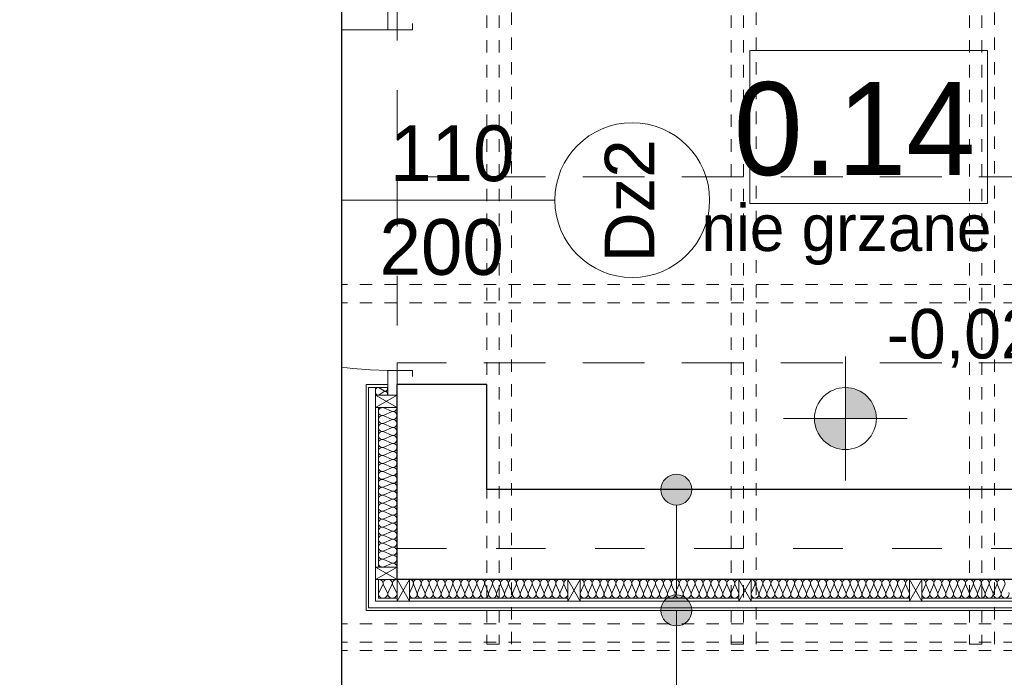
# Model space of a CAD drawing. Extents: x -515158 to -464725, y 20769 to 114053.
# Tile 9 of 69: x -511017 to -507836, y 41832 to 43955. Entities that reach past the tile are written whole.
import ezdxf

# ---------------------------------------------------------------- set-up
doc = ezdxf.new("R2010")
doc.units = 0
doc.header["$MEASUREMENT"] = 0
doc.set_wipeout_variables(frame=1)
doc.linetypes.add('Hidden Line copy', pattern=[80, 40, -40])
doc.linetypes.add('Przerywana', pattern=[320, 160, -160])
for name, color, linetype, lineweight in [('#podkład', 252, 'Continuous', 9), ('Arch drzwi_Nr_Pióra__10', 252, 'Continuous', 18), ('Arch ocieplenie_Nr_Pióra__44', 252, 'Continuous', 9), ('Arch opisy okien_Nr_Pióra__9', 252, 'Continuous', 9), ('Arch opisy_Nr_Pióra__21', 252, 'Continuous', 9), ('Arch opisy_Nr_Pióra__9', 252, 'Continuous', 9), ('Arch wykończenie_Nr_Pióra__115', 252, 'Continuous', 13), ('Arch wykończenie_Nr_Pióra__9', 252, 'Continuous', 9), ('INWENT CO_Nr_Pióra__88', 252, 'Continuous', 20), ('INWENT DACH_Nr_Pióra__2', 252, 'Continuous', 13), ('INWENT KONST. DREWNIANA_Nr_Pióra__2', 252, 'Continuous', 13), ('INWENT OPISY_Nr_Pióra__21', 252, 'Continuous', 9), ('INWENT OPISY_Nr_Pióra__9', 252, 'Continuous', 9), ('INWENT RZĘDNE_Nr_Pióra__21', 252, 'Continuous', 9), ('INWENT.ŚCIANY_Nr_Pióra__1', 252, 'Continuous', 25)]:
    doc.layers.add(name, color=color, linetype=linetype, lineweight=lineweight)
doc.layers.add('_TABELA', color=7, linetype='Continuous')
doc.styles.add('GENERATED_STYLE_10', font='arial.ttf')
doc.styles.add('GENERATED_STYLE_3', font='txt')
doc.styles.add('GENERATED_STYLE_4', font='txt')
doc.styles.add('GENERATED_STYLE_6', font='txt')

# ---------------------------------------------------------------- blocks, each defined once
blk = doc.blocks.new('parter')
at = {"layer": 'Arch opisy_Nr_Pióra__21', "linetype": 'Continuous'}
for points in [[(-508845.7, 42437.6), (-508849.5, 42456.8), (-508860.3, 42473), (-508876.6, 42483.8), (-508895.7, 42487.6), (-508914.8, 42483.8), (-508931, 42473), (-508941.9, 42456.8), (-508945.7, 42437.6), (-508941.9, 42418.5), (-508931, 42402.3), (-508914.8, 42391.4), (-508895.7, 42387.6), (-508876.6, 42391.4), (-508860.3, 42402.3), (-508849.5, 42418.5)], [(-508845.7, 42047.6), (-508849.5, 42066.8), (-508860.3, 42083), (-508876.6, 42093.8), (-508895.7, 42097.6), (-508914.8, 42093.8), (-508931, 42083), (-508941.9, 42066.8), (-508945.7, 42047.6), (-508941.9, 42028.5), (-508931, 42012.3), (-508914.8, 42001.4), (-508895.7, 41997.6), (-508876.6, 42001.4), (-508860.3, 42012.3), (-508849.5, 42028.5)]]:
    blk.add_hatch(color=252, dxfattribs=at).paths.add_polyline_path(points, flags=0)
at = {"layer": 'INWENT RZĘDNE_Nr_Pióra__21', "linetype": 'Continuous'}
for points in [[(-508349.5, 42667.2), (-508249.5, 42667.2), (-508257.2, 42705.5), (-508278.8, 42737.9), (-508311.3, 42759.6), (-508349.5, 42767.2)], [(-508349.5, 42667.2), (-508449.5, 42667.2), (-508441.9, 42629), (-508420.3, 42596.5), (-508387.8, 42574.8), (-508349.5, 42567.2)]]:
    blk.add_hatch(color=252, dxfattribs=at).paths.add_polyline_path(points, flags=0)
at = {"color": 252}
for p, q in [((-508658.8, 43361.7), (-508658.8, 43855.8)), ((-508658.8, 43855.8), (-507890.8, 43855.8)), ((-507890.8, 43855.8), (-507890.8, 43361.7)), ((-507890.8, 43361.7), (-508658.8, 43361.7))]:
    blk.add_line(p, q, dxfattribs=at)
at = {"layer": 'Arch drzwi_Nr_Pióra__10', "color": 252, "linetype": 'Continuous'}
for p, q in [((-509828.3, 44002.6), (-509828.3, 43922.6)), ((-509748.3, 43922.6), (-509748.3, 43942.6)), ((-509828.3, 43922.6), (-510928.3, 43922.6)), ((-509828.3, 43922.6), (-509748.3, 43922.6)), ((-509828.3, 42822.6), (-509828.3, 42742.6)), ((-509748.3, 42822.6), (-509828.3, 42822.6)), ((-509748.3, 42802.6), (-509748.3, 42822.6)), ((-509798.3, 42742.6), (-509828.3, 42742.6))]:
    blk.add_line(p, q, dxfattribs=at)
blk.add_arc((-509828.3, 43922.6), 1100, 180, 270, dxfattribs=at)
at = {"layer": 'Arch ocieplenie_Nr_Pióra__44', "color": 252, "linetype": 'Continuous'}
for p, q in [((-509840.2, 42756.2), (-509856.4, 42766.6)), ((-509856.4, 42743.7), (-509840.2, 42754.1)), ((-509816.2, 42690.8), (-509840.4, 42701.5)), ((-509840.4, 42678), (-509816.2, 42688.7)), ((-509816.2, 42665.1), (-509840.4, 42675.8)), ((-509840.4, 42652.2), (-509816.2, 42662.9)), ((-509816.2, 42639.3), (-509840.4, 42650)), ((-509840.4, 42626.5), (-509816.2, 42637.2)), ((-509816.2, 42613.6), (-509840.4, 42624.3)), ((-509840.4, 42600.7), (-509816.2, 42611.4)), ((-509816.2, 42587.8), (-509840.4, 42598.5)), ((-509840.4, 42575), (-509816.2, 42585.7)), ((-509816.2, 42562.1), (-509840.4, 42572.8)), ((-509840.4, 42549.2), (-509816.2, 42559.9)), ((-509816.2, 42536.3), (-509840.4, 42547)), ((-509840.4, 42523.5), (-509816.2, 42534.2)), ((-509816.2, 42510.6), (-509840.4, 42521.3)), ((-509840.4, 42497.7), (-509816.2, 42508.4)), ((-509816.2, 42484.8), (-509840.4, 42495.5)), ((-509840.4, 42472), (-509816.2, 42482.7)), ((-509816.2, 42459.1), (-509840.4, 42469.8)), ((-509840.4, 42446.2), (-509816.2, 42456.9)), ((-509816.2, 42433.3), (-509840.4, 42444)), ((-509840.4, 42420.5), (-509816.2, 42431.2)), ((-509816.2, 42407.6), (-509840.4, 42418.3)), ((-509840.4, 42394.7), (-509816.2, 42405.4)), ((-509816.2, 42381.8), (-509840.4, 42392.5)), ((-509840.4, 42369), (-509816.2, 42379.7)), ((-509816.2, 42356.1), (-509840.4, 42366.8)), ((-509840.4, 42343.2), (-509816.2, 42353.9)), ((-509816.2, 42330.3), (-509840.4, 42341)), ((-509840.4, 42317.5), (-509816.2, 42328.2)), ((-509816.2, 42304.6), (-509840.4, 42315.3)), ((-509840.4, 42291.7), (-509816.2, 42302.4)), ((-509816.2, 42278.8), (-509840.4, 42289.5)), ((-509840.4, 42266), (-509816.2, 42276.7)), ((-509816.2, 42253.1), (-509840.4, 42263.8)), ((-509840.4, 42240.2), (-509816.2, 42250.9)), ((-509816.2, 42227.3), (-509840.4, 42238)), ((-509840.4, 42214.5), (-509816.2, 42225.2)), ((-509816.2, 42201.6), (-509840.4, 42212.3)), ((-509840.4, 42188.7), (-509816.2, 42199.4)), ((-509857.1, 42105.5), (-509844.6, 42129.8)), ((-509842.1, 42129.8), (-509829.6, 42105.5)), ((-509827.1, 42105.5), (-509814.6, 42129.8)), ((-509812.1, 42129.8), (-509799.6, 42105.5)), ((-509746.6, 42129.8), (-509757.2, 42105.5)), ((-509733.8, 42105.5), (-509744.4, 42129.8)), ((-509721, 42129.8), (-509731.6, 42105.5)), ((-509708.2, 42105.5), (-509718.8, 42129.8)), ((-509695.4, 42129.8), (-509706, 42105.5)), ((-509682.6, 42105.5), (-509693.2, 42129.8)), ((-509669.8, 42129.8), (-509680.4, 42105.5)), ((-509657, 42105.5), (-509667.6, 42129.8)), ((-509644.2, 42129.8), (-509654.8, 42105.5)), ((-509631.4, 42105.5), (-509642, 42129.8)), ((-509618.6, 42129.8), (-509629.2, 42105.5)), ((-509605.8, 42105.5), (-509616.4, 42129.8)), ((-509593, 42129.8), (-509603.6, 42105.5)), ((-509580.2, 42105.5), (-509590.8, 42129.8)), ((-509567.4, 42129.8), (-509578, 42105.5)), ((-509554.6, 42105.5), (-509565.2, 42129.8)), ((-509541.8, 42129.8), (-509552.4, 42105.5)), ((-509529, 42105.5), (-509539.6, 42129.8)), ((-509516.2, 42129.8), (-509526.8, 42105.5)), ((-509503.4, 42105.5), (-509514, 42129.8)), ((-509490.6, 42129.8), (-509501.2, 42105.5)), ((-509477.8, 42105.5), (-509488.4, 42129.8)), ((-509465, 42129.8), (-509475.6, 42105.5)), ((-509452.2, 42105.5), (-509462.8, 42129.8)), ((-509439.4, 42129.8), (-509450, 42105.5)), ((-509426.6, 42105.5), (-509437.2, 42129.8)), ((-509413.8, 42129.8), (-509424.4, 42105.5)), ((-509401, 42105.5), (-509411.6, 42129.8)), ((-509388.2, 42129.8), (-509398.8, 42105.5)), ((-509375.4, 42105.5), (-509386, 42129.8)), ((-509362.6, 42129.8), (-509373.2, 42105.5)), ((-509349.8, 42105.5), (-509360.4, 42129.8)), ((-509337, 42129.8), (-509347.6, 42105.5)), ((-509324.2, 42105.5), (-509334.8, 42129.8)), ((-509311.4, 42129.8), (-509322, 42105.5)), ((-509298.6, 42105.5), (-509309.2, 42129.8)), ((-509285.8, 42129.8), (-509296.4, 42105.5)), ((-509273, 42105.5), (-509283.6, 42129.8)), ((-509260.2, 42129.8), (-509270.8, 42105.5)), ((-509247.4, 42105.5), (-509258, 42129.8)), ((-509205.2, 42105.5), (-509194.6, 42129.8)), ((-509192.5, 42129.8), (-509181.8, 42105.5)), ((-509179.6, 42105.5), (-509169, 42129.8)), ((-509166.9, 42129.8), (-509156.2, 42105.5)), ((-509154, 42105.5), (-509143.4, 42129.8)), ((-509141.3, 42129.8), (-509130.6, 42105.5)), ((-509128.4, 42105.5), (-509117.8, 42129.8)), ((-509115.7, 42129.8), (-509105, 42105.5)), ((-509102.8, 42105.5), (-509092.2, 42129.8)), ((-509090.1, 42129.8), (-509079.4, 42105.5)), ((-509077.2, 42105.5), (-509066.6, 42129.8)), ((-509064.5, 42129.8), (-509053.8, 42105.5)), ((-509051.6, 42105.5), (-509041, 42129.8)), ((-509038.9, 42129.8), (-509028.2, 42105.5)), ((-509026, 42105.5), (-509015.4, 42129.8)), ((-509013.3, 42129.8), (-509002.6, 42105.5)), ((-509000.4, 42105.5), (-508989.8, 42129.8)), ((-508987.7, 42129.8), (-508977, 42105.5)), ((-508974.8, 42105.5), (-508964.2, 42129.8)), ((-508962.1, 42129.8), (-508951.4, 42105.5)), ((-508949.2, 42105.5), (-508938.6, 42129.8)), ((-508936.5, 42129.8), (-508925.8, 42105.5)), ((-508923.6, 42105.5), (-508913, 42129.8)), ((-508910.9, 42129.8), (-508900.2, 42105.5)), ((-508898, 42105.5), (-508887.4, 42129.8)), ((-508885.3, 42129.8), (-508874.6, 42105.5)), ((-508872.4, 42105.5), (-508861.8, 42129.8)), ((-508859.7, 42129.8), (-508849, 42105.5)), ((-508846.8, 42105.5), (-508836.2, 42129.8)), ((-508834.1, 42129.8), (-508823.4, 42105.5)), ((-508821.2, 42105.5), (-508810.6, 42129.8)), ((-508808.5, 42129.8), (-508797.8, 42105.5)), ((-508795.6, 42105.5), (-508785, 42129.8)), ((-508782.9, 42129.8), (-508772.2, 42105.5)), ((-508770, 42105.5), (-508759.4, 42129.8)), ((-508757.3, 42129.8), (-508746.6, 42105.5)), ((-508744.4, 42105.5), (-508733.8, 42129.8)), ((-508731.7, 42129.8), (-508721, 42105.5)), ((-508718.8, 42105.5), (-508708.2, 42129.8)), ((-508706.1, 42129.8), (-508695.4, 42105.5)), ((-508653.2, 42105.5), (-508642.6, 42129.8)), ((-508640.5, 42129.8), (-508629.8, 42105.5)), ((-508627.6, 42105.5), (-508617, 42129.8)), ((-508614.9, 42129.8), (-508604.2, 42105.5)), ((-508602, 42105.5), (-508591.4, 42129.8)), ((-508589.3, 42129.8), (-508578.6, 42105.5)), ((-508576.4, 42105.5), (-508565.8, 42129.8)), ((-508563.7, 42129.8), (-508553, 42105.5)), ((-508550.8, 42105.5), (-508540.2, 42129.8)), ((-508538.1, 42129.8), (-508527.4, 42105.5)), ((-508525.2, 42105.5), (-508514.6, 42129.8)), ((-508512.5, 42129.8), (-508501.8, 42105.5)), ((-508499.6, 42105.5), (-508489, 42129.8)), ((-508486.9, 42129.8), (-508476.2, 42105.5)), ((-508474, 42105.5), (-508463.4, 42129.8)), ((-508461.3, 42129.8), (-508450.6, 42105.5)), ((-508448.4, 42105.5), (-508437.8, 42129.8)), ((-508435.7, 42129.8), (-508425, 42105.5)), ((-508422.8, 42105.5), (-508412.2, 42129.8)), ((-508410.1, 42129.8), (-508399.4, 42105.5)), ((-508397.2, 42105.5), (-508386.6, 42129.8)), ((-508384.5, 42129.8), (-508373.8, 42105.5)), ((-508371.6, 42105.5), (-508361, 42129.8)), ((-508358.9, 42129.8), (-508348.2, 42105.5)), ((-508346, 42105.5), (-508335.4, 42129.8)), ((-508333.3, 42129.8), (-508322.6, 42105.5)), ((-508320.4, 42105.5), (-508309.8, 42129.8)), ((-508307.7, 42129.8), (-508297, 42105.5)), ((-508294.8, 42105.5), (-508284.2, 42129.8)), ((-508282.1, 42129.8), (-508271.4, 42105.5)), ((-508269.2, 42105.5), (-508258.6, 42129.8)), ((-508256.5, 42129.8), (-508245.8, 42105.5)), ((-508243.6, 42105.5), (-508233, 42129.8)), ((-508230.9, 42129.8), (-508220.2, 42105.5)), ((-508218, 42105.5), (-508207.4, 42129.8)), ((-508205.3, 42129.8), (-508194.6, 42105.5)), ((-508192.4, 42105.5), (-508181.8, 42129.8)), ((-508179.7, 42129.8), (-508169, 42105.5)), ((-508166.8, 42105.5), (-508156.2, 42129.8)), ((-508154.1, 42129.8), (-508143.4, 42105.5)), ((-508101.2, 42105.5), (-508090.6, 42129.8)), ((-508088.5, 42129.8), (-508077.8, 42105.5)), ((-508075.6, 42105.5), (-508065, 42129.8)), ((-508062.9, 42129.8), (-508052.2, 42105.5)), ((-508050, 42105.5), (-508039.4, 42129.8)), ((-508037.3, 42129.8), (-508026.6, 42105.5)), ((-508024.4, 42105.5), (-508013.8, 42129.8)), ((-508011.7, 42129.8), (-508001, 42105.5)), ((-507998.8, 42105.5), (-507988.2, 42129.8)), ((-507986.1, 42129.8), (-507975.4, 42105.5)), ((-507973.2, 42105.5), (-507962.6, 42129.8)), ((-507960.5, 42129.8), (-507949.8, 42105.5)), ((-507947.6, 42105.5), (-507937, 42129.8)), ((-507934.9, 42129.8), (-507924.2, 42105.5)), ((-507922, 42105.5), (-507911.4, 42129.8)), ((-507909.3, 42129.8), (-507898.6, 42105.5)), ((-507896.4, 42105.5), (-507885.8, 42129.8)), ((-507883.7, 42129.8), (-507873, 42105.5)), ((-507870.8, 42105.5), (-507860.2, 42129.8)), ((-507858.1, 42129.8), (-507847.4, 42105.5)), ((-507845.2, 42105.5), (-507834.6, 42129.8))]:
    blk.add_line(p, q, dxfattribs=at)
for centre, major_axis, ratio, start_param, end_param in [((-509859.8, 42755.1), (0, 12.5), 0.680583, 5.870392, 9.837571), ((-509836.8, 42767.6), (0, 12.5), 0.680583, 2.7288, 4.712389), ((-509836.8, 42742.6), (0, 12.5), 0.680583, 4.712389, 6.695979), ((-509845.6, 42689.8), (0, 12.9), 0.991121, 5.870392, 9.837571), ((-509811.1, 42702.6), (0, 12.9), 0.991121, 2.7288, 4.712389), ((-509845.6, 42664), (0, 12.9), 0.991121, 5.870392, 9.837571), ((-509811.1, 42676.9), (0, 12.9), 0.991121, 2.7288, 6.695979), ((-509811.1, 42651.1), (0, 12.9), 0.991121, 2.7288, 6.695979), ((-509845.6, 42638.3), (0, 12.9), 0.991121, 5.870392, 9.837571), ((-509811.1, 42625.4), (0, 12.9), 0.991121, 2.7288, 6.695979), ((-509845.6, 42612.5), (0, 12.9), 0.991121, 5.870392, 9.837571), ((-509845.6, 42586.8), (0, 12.9), 0.991121, 5.870392, 9.837571), ((-509811.1, 42599.6), (0, 12.9), 0.991121, 2.7288, 6.695979), ((-509845.6, 42561), (0, 12.9), 0.991121, 5.870392, 9.837571), ((-509811.1, 42573.9), (0, 12.9), 0.991121, 2.7288, 6.695979), ((-509845.6, 42535.3), (0, 12.9), 0.991121, 5.870392, 9.837571), ((-509811.1, 42548.1), (0, 12.9), 0.991121, 2.7288, 6.695979), ((-509811.1, 42522.4), (0, 12.9), 0.991121, 2.7288, 6.695979), ((-509845.6, 42509.5), (0, 12.9), 0.991121, 5.870392, 9.837571), ((-509811.1, 42496.6), (0, 12.9), 0.991121, 2.7288, 6.695979), ((-509845.6, 42483.8), (0, 12.9), 0.991121, 5.870392, 9.837571), ((-509845.6, 42458), (0, 12.9), 0.991121, 5.870392, 9.837571), ((-509811.1, 42470.9), (0, 12.9), 0.991121, 2.7288, 6.695979), ((-509845.6, 42432.3), (0, 12.9), 0.991121, 5.870392, 9.837571), ((-509811.1, 42445.1), (0, 12.9), 0.991121, 2.7288, 6.695979), ((-509845.6, 42406.5), (0, 12.9), 0.991121, 5.870392, 9.837571), ((-509811.1, 42419.4), (0, 12.9), 0.991121, 2.7288, 6.695979), ((-509845.6, 42380.8), (0, 12.9), 0.991121, 5.870392, 9.837571), ((-509811.1, 42393.6), (0, 12.9), 0.991121, 2.7288, 6.695979), ((-509811.1, 42367.9), (0, 12.9), 0.991121, 2.7288, 6.695979), ((-509845.6, 42355), (0, 12.9), 0.991121, 5.870392, 9.837571), ((-509811.1, 42342.1), (0, 12.9), 0.991121, 2.7288, 6.695979), ((-509845.6, 42329.3), (0, 12.9), 0.991121, 5.870392, 9.837571), ((-509845.6, 42303.5), (0, 12.9), 0.991121, 5.870392, 9.837571), ((-509811.1, 42316.4), (0, 12.9), 0.991121, 2.7288, 6.695979), ((-509845.6, 42277.8), (0, 12.9), 0.991121, 5.870392, 9.837571), ((-509811.1, 42290.6), (0, 12.9), 0.991121, 2.7288, 6.695979), ((-509845.6, 42252), (0, 12.9), 0.991121, 5.870392, 9.837571), ((-509811.1, 42264.9), (0, 12.9), 0.991121, 2.7288, 6.695979), ((-509811.1, 42239.1), (0, 12.9), 0.991121, 2.7288, 6.695979), ((-509845.6, 42226.3), (0, 12.9), 0.991121, 5.870392, 9.837571), ((-509811.1, 42213.4), (0, 12.9), 0.991121, 2.7288, 6.695979), ((-509845.6, 42200.5), (0, 12.9), 0.991121, 5.870392, 9.837571), ((-509811.1, 42187.6), (0, 12.9), 0.991121, 4.712389, 6.695979), ((-509858.3, 42134.9), (15, 0), 0.850722, 5.870392, 7.853982), ((-509828.3, 42134.9), (15, 0), 0.850722, 5.870392, 9.837571), ((-509798.3, 42134.9), (15, 0), 0.850722, 1.570796, 3.554385), ((-509758.3, 42134.9), (-12.8, 0), 0.996929, 2.7288, 4.712389), ((-509732.7, 42134.9), (-12.8, 0), 0.996929, 2.7288, 6.695979), ((-509707.1, 42134.9), (-12.8, 0), 0.996929, 2.7288, 6.695979), ((-509681.5, 42134.9), (-12.8, 0), 0.996929, 2.7288, 6.695979), ((-509655.9, 42134.9), (-12.8, 0), 0.996929, 2.7288, 6.695979), ((-509630.3, 42134.9), (-12.8, 0), 0.996929, 2.7288, 6.695979), ((-509604.7, 42134.9), (-12.8, 0), 0.996929, 2.7288, 6.695979), ((-509579.1, 42134.9), (-12.8, 0), 0.996929, 2.7288, 6.695979), ((-509553.5, 42134.9), (-12.8, 0), 0.996929, 2.7288, 6.695979), ((-509527.9, 42134.9), (-12.8, 0), 0.996929, 2.7288, 6.695979), ((-509502.3, 42134.9), (-12.8, 0), 0.996929, 2.7288, 6.695979), ((-509476.7, 42134.9), (-12.8, 0), 0.996929, 2.7288, 6.695979), ((-509451.1, 42134.9), (-12.8, 0), 0.996929, 2.7288, 6.695979), ((-509425.5, 42134.9), (-12.8, 0), 0.996929, 2.7288, 6.695979), ((-509399.9, 42134.9), (-12.8, 0), 0.996929, 2.7288, 6.695979), ((-509374.3, 42134.9), (-12.8, 0), 0.996929, 2.7288, 6.695979), ((-509348.7, 42134.9), (-12.8, 0), 0.996929, 2.7288, 6.695979), ((-509323.1, 42134.9), (-12.8, 0), 0.996929, 2.7288, 6.695979), ((-509297.5, 42134.9), (-12.8, 0), 0.996929, 2.7288, 6.695979), ((-509271.9, 42134.9), (-12.8, 0), 0.996929, 2.7288, 6.695979), ((-509246.3, 42134.9), (-12.8, 0), 0.996929, 4.712389, 6.695979), ((-509206.3, 42134.9), (12.8, 0), 0.996929, 5.870392, 7.853982), ((-509180.7, 42134.9), (12.8, 0), 0.996929, 5.870392, 9.837571), ((-509155.1, 42134.9), (12.8, 0), 0.996929, 5.870392, 9.837571), ((-509129.5, 42134.9), (12.8, 0), 0.996929, 5.870392, 9.837571), ((-509103.9, 42134.9), (12.8, 0), 0.996929, 5.870392, 9.837571), ((-509078.3, 42134.9), (12.8, 0), 0.996929, 5.870392, 9.837571), ((-509052.7, 42134.9), (12.8, 0), 0.996929, 5.870392, 9.837571), ((-509027.1, 42134.9), (12.8, 0), 0.996929, 5.870392, 9.837571), ((-509001.5, 42134.9), (12.8, 0), 0.996929, 5.870392, 9.837571), ((-508975.9, 42134.9), (12.8, 0), 0.996929, 5.870392, 9.837571), ((-508950.3, 42134.9), (12.8, 0), 0.996929, 5.870392, 9.837571), ((-508924.7, 42134.9), (12.8, 0), 0.996929, 5.870392, 9.837571), ((-508899.1, 42134.9), (12.8, 0), 0.996929, 5.870392, 9.837571), ((-508873.5, 42134.9), (12.8, 0), 0.996929, 5.870392, 9.837571), ((-508847.9, 42134.9), (12.8, 0), 0.996929, 5.870392, 9.837571), ((-508822.3, 42134.9), (12.8, 0), 0.996929, 5.870392, 9.837571), ((-508796.7, 42134.9), (12.8, 0), 0.996929, 5.870392, 9.837571), ((-508771.1, 42134.9), (12.8, 0), 0.996929, 5.870392, 9.837571), ((-508745.5, 42134.9), (12.8, 0), 0.996929, 5.870392, 9.837571), ((-508719.9, 42134.9), (12.8, 0), 0.996929, 5.870392, 9.837571), ((-508694.3, 42134.9), (12.8, 0), 0.996929, 1.570796, 3.554385), ((-508654.3, 42134.9), (12.8, 0), 0.996929, 5.870392, 7.853982), ((-508628.7, 42134.9), (12.8, 0), 0.996929, 5.870392, 9.837571), ((-508603.1, 42134.9), (12.8, 0), 0.996929, 5.870392, 9.837571), ((-508577.5, 42134.9), (12.8, 0), 0.996929, 5.870392, 9.837571), ((-508551.9, 42134.9), (12.8, 0), 0.996929, 5.870392, 9.837571), ((-508526.3, 42134.9), (12.8, 0), 0.996929, 5.870392, 9.837571), ((-508500.7, 42134.9), (12.8, 0), 0.996929, 5.870392, 9.837571), ((-508475.1, 42134.9), (12.8, 0), 0.996929, 5.870392, 9.837571), ((-508449.5, 42134.9), (12.8, 0), 0.996929, 5.870392, 9.837571), ((-508423.9, 42134.9), (12.8, 0), 0.996929, 5.870392, 9.837571), ((-508398.3, 42134.9), (12.8, 0), 0.996929, 5.870392, 9.837571), ((-508372.7, 42134.9), (12.8, 0), 0.996929, 5.870392, 9.837571), ((-508347.1, 42134.9), (12.8, 0), 0.996929, 5.870392, 9.837571), ((-508321.5, 42134.9), (12.8, 0), 0.996929, 5.870392, 9.837571), ((-508295.9, 42134.9), (12.8, 0), 0.996929, 5.870392, 9.837571), ((-508270.3, 42134.9), (12.8, 0), 0.996929, 5.870392, 9.837571), ((-508244.7, 42134.9), (12.8, 0), 0.996929, 5.870392, 9.837571), ((-508219.1, 42134.9), (12.8, 0), 0.996929, 5.870392, 9.837571), ((-508193.5, 42134.9), (12.8, 0), 0.996929, 5.870392, 9.837571), ((-508167.9, 42134.9), (12.8, 0), 0.996929, 5.870392, 9.837571), ((-508142.3, 42134.9), (12.8, 0), 0.996929, 1.570796, 3.554385), ((-508102.3, 42134.9), (12.8, 0), 0.996929, 5.870392, 7.853982), ((-508076.7, 42134.9), (12.8, 0), 0.996929, 5.870392, 9.837571), ((-508051.1, 42134.9), (12.8, 0), 0.996929, 5.870392, 9.837571), ((-508025.5, 42134.9), (12.8, 0), 0.996929, 5.870392, 9.837571), ((-507999.9, 42134.9), (12.8, 0), 0.996929, 5.870392, 9.837571), ((-507974.3, 42134.9), (12.8, 0), 0.996929, 5.870392, 9.837571), ((-507948.7, 42134.9), (12.8, 0), 0.996929, 5.870392, 9.837571), ((-507923.1, 42134.9), (12.8, 0), 0.996929, 5.870392, 9.837571), ((-507897.5, 42134.9), (12.8, 0), 0.996929, 5.870392, 9.837571), ((-507871.9, 42134.9), (12.8, 0), 0.996929, 5.870392, 9.837571), ((-507846.3, 42134.9), (12.8, 0), 0.996929, 5.870392, 9.837571), ((-509843.3, 42100.4), (15, 0), 0.850722, 2.728799, 6.695979), ((-509813.3, 42100.4), (15, 0), 0.850722, 2.728799, 6.695979), ((-509745.5, 42100.4), (-12.8, 0), 0.996929, 5.870392, 9.837571), ((-509719.9, 42100.4), (-12.8, 0), 0.996929, 5.870392, 9.837571), ((-509694.3, 42100.4), (-12.8, 0), 0.996929, 5.870392, 9.837571), ((-509668.7, 42100.4), (-12.8, 0), 0.996929, 5.870392, 9.837571), ((-509643.1, 42100.4), (-12.8, 0), 0.996929, 5.870392, 9.837571), ((-509617.5, 42100.4), (-12.8, 0), 0.996929, 5.870392, 9.837571), ((-509591.9, 42100.4), (-12.8, 0), 0.996929, 5.870392, 9.837571), ((-509566.3, 42100.4), (-12.8, 0), 0.996929, 5.870392, 9.837571), ((-509540.7, 42100.4), (-12.8, 0), 0.996929, 5.870392, 9.837571), ((-509515.1, 42100.4), (-12.8, 0), 0.996929, 5.870392, 9.837571), ((-509489.5, 42100.4), (-12.8, 0), 0.996929, 5.870392, 9.837571), ((-509463.9, 42100.4), (-12.8, 0), 0.996929, 5.870392, 9.837571), ((-509438.3, 42100.4), (-12.8, 0), 0.996929, 5.870392, 9.837571), ((-509412.7, 42100.4), (-12.8, 0), 0.996929, 5.870392, 9.837571), ((-509387.1, 42100.4), (-12.8, 0), 0.996929, 5.870392, 9.837571), ((-509361.5, 42100.4), (-12.8, 0), 0.996929, 5.870392, 9.837571), ((-509335.9, 42100.4), (-12.8, 0), 0.996929, 5.870392, 9.837571), ((-509310.3, 42100.4), (-12.8, 0), 0.996929, 5.870392, 9.837571), ((-509284.7, 42100.4), (-12.8, 0), 0.996929, 5.870392, 9.837571), ((-509259.1, 42100.4), (-12.8, 0), 0.996929, 5.870392, 9.837571), ((-509193.5, 42100.4), (12.8, 0), 0.996929, 2.728799, 6.695979), ((-509167.9, 42100.4), (12.8, 0), 0.996929, 2.728799, 6.695979), ((-509142.3, 42100.4), (12.8, 0), 0.996929, 2.728799, 6.695979), ((-509116.7, 42100.4), (12.8, 0), 0.996929, 2.728799, 6.695979), ((-509091.1, 42100.4), (12.8, 0), 0.996929, 2.728799, 6.695979), ((-509065.5, 42100.4), (12.8, 0), 0.996929, 2.728799, 6.695979), ((-509039.9, 42100.4), (12.8, 0), 0.996929, 2.728799, 6.695979), ((-509014.3, 42100.4), (12.8, 0), 0.996929, 2.728799, 6.695979), ((-508988.7, 42100.4), (12.8, 0), 0.996929, 2.728799, 6.695979), ((-508963.1, 42100.4), (12.8, 0), 0.996929, 2.728799, 6.695979), ((-508937.5, 42100.4), (12.8, 0), 0.996929, 2.728799, 6.695979), ((-508911.9, 42100.4), (12.8, 0), 0.996929, 2.728799, 6.695979), ((-508886.3, 42100.4), (12.8, 0), 0.996929, 2.728799, 6.695979), ((-508860.7, 42100.4), (12.8, 0), 0.996929, 2.728799, 6.695979), ((-508835.1, 42100.4), (12.8, 0), 0.996929, 2.728799, 6.695979), ((-508809.5, 42100.4), (12.8, 0), 0.996929, 2.728799, 6.695979), ((-508783.9, 42100.4), (12.8, 0), 0.996929, 2.728799, 6.695979), ((-508758.3, 42100.4), (12.8, 0), 0.996929, 2.728799, 6.695979), ((-508732.7, 42100.4), (12.8, 0), 0.996929, 2.728799, 6.695979), ((-508707.1, 42100.4), (12.8, 0), 0.996929, 2.728799, 6.695979), ((-508641.5, 42100.4), (12.8, 0), 0.996929, 2.728799, 6.695979), ((-508615.9, 42100.4), (12.8, 0), 0.996929, 2.728799, 6.695979), ((-508590.3, 42100.4), (12.8, 0), 0.996929, 2.728799, 6.695979), ((-508564.7, 42100.4), (12.8, 0), 0.996929, 2.728799, 6.695979), ((-508539.1, 42100.4), (12.8, 0), 0.996929, 2.728799, 6.695979), ((-508513.5, 42100.4), (12.8, 0), 0.996929, 2.728799, 6.695979), ((-508487.9, 42100.4), (12.8, 0), 0.996929, 2.728799, 6.695979), ((-508462.3, 42100.4), (12.8, 0), 0.996929, 2.728799, 6.695979), ((-508436.7, 42100.4), (12.8, 0), 0.996929, 2.728799, 6.695979), ((-508411.1, 42100.4), (12.8, 0), 0.996929, 2.728799, 6.695979), ((-508385.5, 42100.4), (12.8, 0), 0.996929, 2.728799, 6.695979), ((-508359.9, 42100.4), (12.8, 0), 0.996929, 2.728799, 6.695979), ((-508334.3, 42100.4), (12.8, 0), 0.996929, 2.728799, 6.695979), ((-508308.7, 42100.4), (12.8, 0), 0.996929, 2.728799, 6.695979), ((-508283.1, 42100.4), (12.8, 0), 0.996929, 2.728799, 6.695979), ((-508257.5, 42100.4), (12.8, 0), 0.996929, 2.728799, 6.695979), ((-508231.9, 42100.4), (12.8, 0), 0.996929, 2.728799, 6.695979), ((-508206.3, 42100.4), (12.8, 0), 0.996929, 2.728799, 6.695979), ((-508180.7, 42100.4), (12.8, 0), 0.996929, 2.728799, 6.695979), ((-508155.1, 42100.4), (12.8, 0), 0.996929, 2.728799, 6.695979), ((-508089.5, 42100.4), (12.8, 0), 0.996929, 2.728799, 6.695979), ((-508063.9, 42100.4), (12.8, 0), 0.996929, 2.728799, 6.695979), ((-508038.3, 42100.4), (12.8, 0), 0.996929, 2.728799, 6.695979), ((-508012.7, 42100.4), (12.8, 0), 0.996929, 2.728799, 6.695979), ((-507987.1, 42100.4), (12.8, 0), 0.996929, 2.728799, 6.695979), ((-507961.5, 42100.4), (12.8, 0), 0.996929, 2.728799, 6.695979), ((-507935.9, 42100.4), (12.8, 0), 0.996929, 2.728799, 6.695979), ((-507910.3, 42100.4), (12.8, 0), 0.996929, 2.728799, 6.695979), ((-507884.7, 42100.4), (12.8, 0), 0.996929, 2.728799, 6.695979), ((-507859.1, 42100.4), (12.8, 0), 0.996929, 2.728799, 6.695979), ((-507833.5, 42100.4), (12.8, 0), 0.996929, 2.728799, 6.695979)]:
    blk.add_ellipse(centre, major_axis=major_axis, ratio=ratio, start_param=start_param, end_param=end_param, dxfattribs=at)
at = {"layer": 'Arch opisy_Nr_Pióra__21', "color": 252, "linetype": 'Continuous'}
for p, q in [((-508895.7, 42387.6), (-508895.7, 42097.6)), ((-508895.7, 42047.6), (-508895.7, 41225))]:
    blk.add_line(p, q, dxfattribs=at)
for centre in [(-508895.7, 42437.6), (-508895.7, 42047.6)]:
    blk.add_circle(centre, 50, dxfattribs=at)
at = {"layer": 'Arch opisy_Nr_Pióra__9', "color": 252, "linetype": 'Continuous'}
blk.add_line((-509288.3, 43372.6), (-509988.3, 43372.6), dxfattribs=at)
blk.add_circle((-509038.3, 43372.6), 250, dxfattribs=at)
at = {"layer": 'Arch wykończenie_Nr_Pióra__115', "color": 252, "linetype": 'Przerywana'}
for p, q in [((-509798.3, 44047.6), (-509798.3, 43447.6)), ((-509798.3, 43447.6), (-506798.3, 43447.6)), ((-509798.3, 43447.6), (-509798.3, 42847.6)), ((-506798.3, 43447.6), (-509798.3, 43447.6)), ((-509798.3, 42847.6), (-506798.3, 42847.6)), ((-509798.3, 42847.6), (-509798.3, 42247.6)), ((-506798.3, 42847.6), (-509798.3, 42847.6)), ((-509798.3, 42247.6), (-506798.3, 42247.6))]:
    blk.add_line(p, q, dxfattribs=at)
at = {"layer": 'Arch wykończenie_Nr_Pióra__9', "color": 252, "linetype": 'Continuous'}
for p, q in [((-509898.3, 42777.6), (-509898.3, 42047.6)), ((-509828.3, 42777.6), (-509898.3, 42777.6)), ((-509828.3, 42767.6), (-509890.3, 42767.6)), ((-509890.3, 42767.6), (-509890.3, 42055.6)), ((-509868.3, 42767.6), (-509868.3, 42077.6)), ((-509798.3, 42742.6), (-509868.3, 42702.6)), ((-509798.3, 42702.6), (-509868.3, 42742.6)), ((-509868.3, 42702.6), (-509868.3, 42742.6)), ((-509868.3, 42742.6), (-509798.3, 42742.6)), ((-509798.3, 42742.6), (-509798.3, 42702.6)), ((-509798.3, 42702.6), (-509868.3, 42702.6)), ((-509858.3, 42702.6), (-509858.3, 42187.6)), ((-509798.3, 42147.6), (-509868.3, 42187.6)), ((-509798.3, 42187.6), (-509868.3, 42147.6)), ((-509868.3, 42187.6), (-509868.3, 42147.6)), ((-509798.3, 42187.6), (-509868.3, 42187.6)), ((-509798.3, 42147.6), (-509798.3, 42187.6)), ((-509868.3, 42147.6), (-509798.3, 42147.6)), ((-509858.3, 42147.6), (-509858.3, 42087.6)), ((-509758.3, 42147.6), (-509798.3, 42077.6)), ((-509798.3, 42147.6), (-509758.3, 42077.6)), ((-509798.3, 42147.6), (-509798.3, 42077.6)), ((-509758.3, 42147.6), (-509798.3, 42147.6)), ((-509758.3, 42077.6), (-509758.3, 42147.6)), ((-509206.3, 42147.6), (-509246.3, 42077.6)), ((-509246.3, 42147.6), (-509206.3, 42077.6)), ((-509246.3, 42147.6), (-509246.3, 42077.6)), ((-509206.3, 42147.6), (-509246.3, 42147.6)), ((-509206.3, 42077.6), (-509206.3, 42147.6)), ((-508654.3, 42147.6), (-508694.3, 42077.6)), ((-508694.3, 42147.6), (-508654.3, 42077.6)), ((-508694.3, 42147.6), (-508694.3, 42077.6)), ((-508654.3, 42147.6), (-508694.3, 42147.6)), ((-508654.3, 42077.6), (-508654.3, 42147.6)), ((-508102.3, 42147.6), (-508142.3, 42077.6)), ((-508142.3, 42147.6), (-508102.3, 42077.6)), ((-508142.3, 42147.6), (-508142.3, 42077.6)), ((-508102.3, 42147.6), (-508142.3, 42147.6)), ((-508102.3, 42077.6), (-508102.3, 42147.6)), ((-509898.3, 42047.6), (-509898.3, 42077.6)), ((-506998.3, 42077.6), (-509868.3, 42077.6)), ((-509798.3, 42087.6), (-509858.3, 42087.6)), ((-509798.3, 42077.6), (-509758.3, 42077.6)), ((-509246.3, 42087.6), (-509758.3, 42087.6)), ((-509246.3, 42077.6), (-509206.3, 42077.6)), ((-508694.3, 42087.6), (-509206.3, 42087.6)), ((-508694.3, 42077.6), (-508654.3, 42077.6)), ((-508142.3, 42087.6), (-508654.3, 42087.6)), ((-508142.3, 42077.6), (-508102.3, 42077.6)), ((-507590.3, 42087.6), (-508102.3, 42087.6)), ((-506998.3, 42047.6), (-509898.3, 42047.6)), ((-506998.3, 42055.6), (-509890.3, 42055.6))]:
    blk.add_line(p, q, dxfattribs=at)
at = {"layer": 'INWENT DACH_Nr_Pióra__2', "color": 252, "linetype": 'Hidden Line copy'}
for p, q in [((-509998.3, 45428.9), (-509998.3, 41918.2)), ((-509998.3, 41918.2), (-506898.3, 41918.2))]:
    blk.add_line(p, q, dxfattribs=at)
at = {"layer": 'INWENT KONST. DREWNIANA_Nr_Pióra__2', "color": 252, "linetype": 'Hidden Line copy'}
for p, q in [((-509508.3, 45408.9), (-509508.3, 41938.2)), ((-509468.3, 45408.9), (-509468.3, 41938.2)), ((-509428.3, 41938.2), (-509428.3, 45408.9)), ((-508718.3, 45408.9), (-508718.3, 41938.2)), ((-508678.3, 45408.9), (-508678.3, 41938.2)), ((-508638.3, 41938.2), (-508638.3, 45408.9)), ((-507948.3, 45408.9), (-507948.3, 41938.2)), ((-507908.3, 45408.9), (-507908.3, 41938.2)), ((-507868.3, 41938.2), (-507868.3, 45408.9)), ((-509998.3, 43100.4), (-506898.3, 43100.4)), ((-509998.3, 43040.4), (-506898.3, 43040.4)), ((-509998.3, 42004.8), (-506898.3, 42004.8)), ((-509998.3, 41944.8), (-506898.3, 41944.8)), ((-509508.3, 41938.2), (-509428.3, 41938.2)), ((-508718.3, 41938.2), (-508638.3, 41938.2)), ((-507948.3, 41938.2), (-507868.3, 41938.2))]:
    blk.add_line(p, q, dxfattribs=at)
at = {"layer": 'INWENT OPISY_Nr_Pióra__21', "color": 252, "linetype": 'Continuous'}
for p, q in [((-508658.8, 43361.7), (-508658.8, 43855.8)), ((-508658.8, 43855.8), (-507890.8, 43855.8)), ((-507890.8, 43855.8), (-507890.8, 43361.7)), ((-507890.8, 43361.7), (-508658.8, 43361.7))]:
    blk.add_line(p, q, dxfattribs=at)
at = {"layer": 'INWENT RZĘDNE_Nr_Pióra__21', "color": 252, "linetype": 'Continuous'}
for p, q in [((-508349.5, 42467.2), (-508349.5, 42867.2)), ((-508549.5, 42667.2), (-508149.5, 42667.2))]:
    blk.add_line(p, q, dxfattribs=at)
blk.add_circle((-508349.5, 42667.2), 100, dxfattribs=at)
at = {"layer": 'INWENT.ŚCIANY_Nr_Pióra__1', "color": 252, "linetype": 'Continuous'}
for p, q in [((-509508.3, 42777.6), (-509798.3, 42777.6)), ((-509798.3, 42147.6), (-509798.3, 42777.6)), ((-509508.3, 42437.6), (-509508.3, 42777.6)), ((-506898.3, 42437.6), (-509508.3, 42437.6)), ((-506898.3, 42147.6), (-509798.3, 42147.6))]:
    blk.add_line(p, q, dxfattribs=at)
at = {"layer": 'Arch opisy okien_Nr_Pióra__9', "color": 252, "linetype": 'Continuous', "style": 'GENERATED_STYLE_10'}
blk.add_text('Dz2', height=160, rotation=90, dxfattribs=at).set_placement((-508967, 43171.5))
at = {"layer": 'INWENT CO_Nr_Pióra__88', "color": 252, "linetype": 'Continuous', "style": 'GENERATED_STYLE_6'}
blk.add_text('nie grzane', height=150, dxfattribs=at).set_placement((-508814.5, 43208.2))
at = {"layer": 'INWENT OPISY_Nr_Pióra__21', "color": 252, "linetype": 'Continuous', "style": 'GENERATED_STYLE_4'}
blk.add_text('0.14', height=300, dxfattribs=at).set_placement((-508710.5, 43453.6))
at = {"layer": 'INWENT OPISY_Nr_Pióra__9', "color": 252, "linetype": 'Continuous', "style": 'GENERATED_STYLE_6'}
for s, p in [('110', (-509820.5, 43433.8)), ('200', (-509854.8, 43131.3))]:
    blk.add_text(s, height=180, dxfattribs=at).set_placement(p)
at = {"layer": 'INWENT RZĘDNE_Nr_Pióra__21', "color": 252, "insert": (-508215.5, 42831.5), "char_height": 160, "attachment_point": 7, "style": 'GENERATED_STYLE_3'}
blk.add_mtext('{-0,02}', dxfattribs=at)

msp = doc.modelspace()

# ---------------------------------------------------------------- block references
at = {"layer": '#podkład'}
msp.add_blockref('parter', (0, 0), dxfattribs=at)

# ---------------------------------------------------------------- next in the draw order: wipeouts: each hides what was drawn before it
msp.add_wipeout([(-512477.4, 50468.9), (-509977.4, 49858.9), (-509977.4, 21378.9), (-512477.4, 20768.9)])

# ---------------------------------------------------------------- next in the draw order: linework, layer by layer
at = {"layer": '_TABELA', "color": 7}
msp.add_lwpolyline([(-471077.4, 49858.9), (-509977.4, 49858.9), (-509977.4, 21378.9), (-471077.4, 21378.9)], close=True, dxfattribs=at)

doc.saveas('drawing.dxf')
